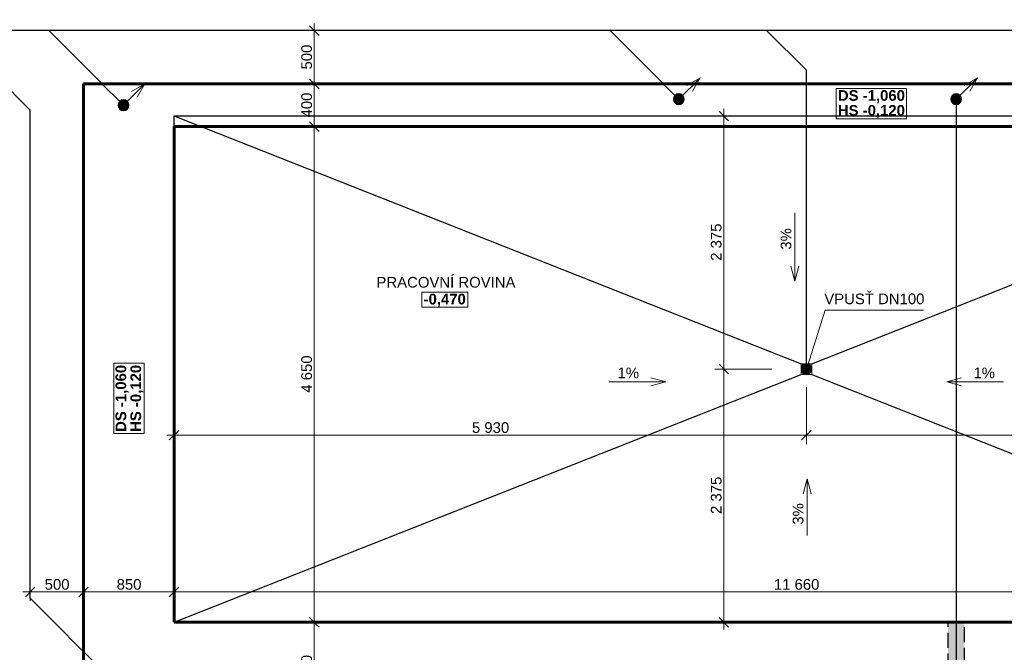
# Model space of a CAD drawing. Header units: millimetres. Extents: x 1793744 to 1819377, y -543298 to -528494.
# Tile 3 of 5: x 1799448 to 1808683, y -539976 to -534042. Entities that reach past the tile are written whole.
import ezdxf

# ---------------------------------------------------------------- set-up
doc = ezdxf.new("R2010")
doc.units = ezdxf.units.MM
doc.header["$MEASUREMENT"] = 0
doc.linetypes.add('Wipeout_Contour', pattern=[1000, 0, -1000])
doc.linetypes.add('ČÁRA ČÁRKOVANÁ 4', pattern=[195.611112, 141.111112, -54.5])
for name, color, linetype in [('2 - KÓTA NS.2D', 7, 'Continuous'), ('2 - TEXT HLAVNÍ UNIVERSÁL.2D', 7, 'Continuous'), ('2 - ČÁRA HLAVNÍ.2D', 7, 'Continuous'), ('3 - ZÁKLADOVÉ DESKY.3D', 7, 'Continuous'), ('3 - ZÁKLADOVÉ PASY.3D', 7, 'Continuous'), ('Nové_2 - KÓTA NS.2D', 7, 'Continuous'), ('Nové_2 - TEXT HLAVNÍ NS.2D', 7, 'Continuous'), ('Nové_2 - VÝPLŇ HLAVNÍ.2D', 7, 'Continuous'), ('Nové_Výplně – Řezové', 7, 'Continuous'), ('Výplně - Povrchové', 7, 'Continuous')]:
    doc.layers.add(name, color=color, linetype=linetype)
doc.styles.add('GENEROVANÝ_STYL_1', font='Arial.ttf')
doc.styles.add('GENEROVANÝ_STYL_2', font='Arial Bold.ttf')
doc.linetypes.add('KANALIZACE - DEŠŤOVÁ', pattern='A,0,[1,ZÁKLADY1.Shx,S=4.761905,R=0,X=0,Y=0],-600,0', length=600)
doc.linetypes.add('VEDENÍ - NN', pattern='A,0,[2,ZÁKLADY1.Shx,S=4.761905,R=0,X=0,Y=0.023983],-600,0', length=600)
doc.dimstyles.new('GENEROVANÝ_STYL__1', dxfattribs={"dimtxt": 100, "dimasz": 85.5, "dimexe": 0.18, "dimexo": 0.0625, "dimgap": 0, "dimtad": 1, "dimtih": 1, "dimtoh": 1, "dimdec": 0, "dimzin": 0, "dimdsep": 46, "dimtxsty": 'GENEROVANÝ_STYL_1', "dimblk": 'ARROWHEAD_6', "dimblk1": 'ARROWHEAD_6', "dimblk2": 'ARROWHEAD_6', "dimcen": 0.09, "dimse1": 1, "dimse2": 1, "dimclrd": 256, "dimclre": 256, "dimclrt": 256, "dimazin": 0, "dimtfac": 1, "dimtdec": 4, "dimtmove": 0, "dimatfit": 3, "dimfxl": 1, "dimtolj": 1, "dimtzin": 0, "dimarcsym": 0})
doc.dimstyles.new('GENEROVANÝ_STYL__2', dxfattribs={"dimtxt": 100, "dimasz": 85.5, "dimexe": 0.18, "dimexo": 450, "dimgap": 0, "dimtad": 1, "dimdec": 0, "dimzin": 0, "dimdsep": 46, "dimtxsty": 'GENEROVANÝ_STYL_1', "dimblk": 'ARROWHEAD_6', "dimblk1": 'ARROWHEAD_6', "dimblk2": 'ARROWHEAD_6', "dimcen": 0.09, "dimclrd": 256, "dimclre": 256, "dimclrt": 256, "dimazin": 0, "dimtfac": 1, "dimtdec": 4, "dimtmove": 0, "dimatfit": 3, "dimfxl": 1, "dimtolj": 1, "dimtzin": 0, "dimarcsym": 0})
doc.dimstyles.new('GENEROVANÝ_STYL__3', dxfattribs={"dimtxt": 100, "dimasz": 85.5, "dimexe": 0.18, "dimexo": 450, "dimgap": 0, "dimtad": 1, "dimtih": 1, "dimtoh": 1, "dimdec": 0, "dimzin": 0, "dimdsep": 46, "dimtxsty": 'GENEROVANÝ_STYL_1', "dimblk": 'ARROWHEAD_6', "dimblk1": 'ARROWHEAD_6', "dimblk2": 'ARROWHEAD_6', "dimcen": 0.09, "dimclrd": 256, "dimclre": 256, "dimclrt": 256, "dimazin": 0, "dimtfac": 1, "dimtdec": 4, "dimtmove": 0, "dimatfit": 3, "dimfxl": 1, "dimtolj": 1, "dimtzin": 0, "dimarcsym": 0})

# ---------------------------------------------------------------- blocks, each defined once
blk = doc.blocks.new('Zeď_1', base_point=(1812756.5, -539944.2))
at = {"color": 254, "linetype": 'Wipeout_Contour', "lineweight": 0, "ltscale": 7540267.223012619}
blk.add_wipeout([(1812756.5, -539944.2), (1812756.5, -534944.2), (1800896.5, -534944.2), (1800896.5, -539944.2)], dxfattribs=at).dxf.layer = 'Výplně - Povrchové'
at = {"layer": '3 - ZÁKLADOVÉ DESKY.3D', "color": 7, "linetype": 'Continuous', "lineweight": 30, "flags": 128}
for points in [[(1800896.5, -534944.2), (1812756.5, -534944.2)], [(1800896.5, -534944.2), (1800896.5, -539944.2)], [(1800896.5, -539944.2), (1812756.5, -539944.2)]]:
    blk.add_lwpolyline(points, dxfattribs=at)
blk = doc.blocks.new('Zeď_2', base_point=(1800046.5, -540544.2))
at = {"color": 254, "linetype": 'Wipeout_Contour', "lineweight": 0, "ltscale": 5635046.247104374}
blk.add_wipeout([(1800046.5, -534644.2), (1800896.5, -535044.2), (1800896.5, -534644.2)], dxfattribs=at).dxf.layer = 'Výplně - Povrchové'
at = {"color": 254, "linetype": 'Wipeout_Contour', "lineweight": 0, "ltscale": 5639752.139562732}
blk.add_wipeout([(1800896.5, -539694.2), (1800046.5, -540544.2), (1800896.5, -540544.2)], dxfattribs=at).dxf.layer = 'Výplně - Povrchové'
at = {"color": 254, "linetype": 'Wipeout_Contour', "lineweight": 0, "ltscale": 5634346.585052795}
blk.add_wipeout([(1800046.5, -535044.2), (1800896.5, -535044.2), (1800046.5, -534644.2)], dxfattribs=at).dxf.layer = 'Výplně - Povrchové'
at = {"layer": '3 - ZÁKLADOVÉ PASY.3D', "color": 7, "linetype": 'Continuous', "lineweight": 60, "flags": 128}
blk.add_lwpolyline([(1800046.5, -534644.2), (1800896.5, -534644.2)], dxfattribs=at)
at = {"color": 254, "linetype": 'Wipeout_Contour', "lineweight": 0, "ltscale": 7515816.122012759}
blk.add_wipeout([(1800896.5, -539694.2), (1800896.5, -535044.2), (1800046.5, -535044.2), (1800046.5, -539694.2)], dxfattribs=at).dxf.layer = 'Výplně - Povrchové'
at = {"color": 254, "linetype": 'Wipeout_Contour', "lineweight": 0, "ltscale": 5638694.418477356}
blk.add_wipeout([(1800046.5, -540544.2), (1800896.5, -539694.2), (1800046.5, -539694.2)], dxfattribs=at).dxf.layer = 'Výplně - Povrchové'
at = {"layer": '3 - ZÁKLADOVÉ PASY.3D', "color": 7, "linetype": 'Continuous', "lineweight": 60, "flags": 128}
for points in [[(1800046.5, -534644.2), (1800046.5, -540544.2)], [(1800896.5, -539694.2), (1800896.5, -535044.2)], [(1800046.5, -540544.2), (1800896.5, -540544.2)]]:
    blk.add_lwpolyline(points, dxfattribs=at)
blk = doc.blocks.new('Zeď_4', base_point=(1813406.5, -540544.2))
at = {"color": 254, "linetype": 'Wipeout_Contour', "lineweight": 0, "ltscale": 7542935.600705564}
blk.add_wipeout([(1812556.5, -539694.2), (1800896.5, -539694.2), (1800896.5, -540544.2), (1812556.5, -540544.2)], dxfattribs=at).dxf.layer = 'Výplně - Povrchové'
at = {"layer": '3 - ZÁKLADOVÉ PASY.3D', "color": 7, "linetype": 'Continuous', "lineweight": 60, "flags": 128}
blk.add_lwpolyline([(1812556.5, -539694.2), (1800896.5, -539694.2)], dxfattribs=at)
blk = doc.blocks.new('Zeď_5', base_point=(1800046.5, -534644.2))
at = {"color": 254, "linetype": 'Wipeout_Contour', "lineweight": 0, "ltscale": 7536918.979215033}
blk.add_wipeout([(1800896.5, -535044.2), (1812556.5, -535044.2), (1812556.5, -534644.2), (1800896.5, -534644.2)], dxfattribs=at).dxf.layer = 'Výplně - Povrchové'
at = {"layer": '3 - ZÁKLADOVÉ PASY.3D', "color": 7, "linetype": 'Continuous', "lineweight": 60, "flags": 128}
for points in [[(1812556.5, -534644.2), (1800896.5, -534644.2)], [(1800896.5, -535044.2), (1812556.5, -535044.2)]]:
    blk.add_lwpolyline(points, dxfattribs=at)
blk = doc.blocks.new('Čára_1', base_point=(1813306.5, -534144.2))
at = {"layer": '2 - ČÁRA HLAVNÍ.2D', "color": 181, "linetype": 'KANALIZACE - DEŠŤOVÁ', "lineweight": 30, "true_color": 0x9e3eff}
blk.add_line((1813306.5, -534144.2), (1796879.8, -534144.2), dxfattribs=at)
blk = doc.blocks.new('Čára_5', base_point=(1806833.6, -538881.5))
at = {"layer": '2 - ČÁRA HLAVNÍ.2D', "color": 5, "linetype": 'Continuous', "lineweight": 0, "true_color": 0x1c1cff}
for p, q in [((1806833.6, -538349.8), (1806796.1, -538489.8)), ((1806833.6, -538881.5), (1806833.6, -538349.8)), ((1806833.6, -538349.8), (1806871.1, -538489.8))]:
    blk.add_line(p, q, dxfattribs=at)
blk = doc.blocks.new('Čára_6', base_point=(1806720.1, -535852.2))
at = {"layer": '2 - ČÁRA HLAVNÍ.2D', "color": 5, "linetype": 'Continuous', "lineweight": 0, "true_color": 0x1c1cff}
for p, q in [((1806720.1, -535852.2), (1806720.1, -536493.9)), ((1806720.1, -536493.9), (1806682.6, -536353.9)), ((1806720.1, -536493.9), (1806757.6, -536353.9))]:
    blk.add_line(p, q, dxfattribs=at)
blk = doc.blocks.new('Čára_7', base_point=(1804976.2, -537439.7))
at = {"layer": '2 - ČÁRA HLAVNÍ.2D', "color": 5, "linetype": 'Continuous', "lineweight": 0, "true_color": 0x1c1cff}
for p, q in [((1805507.8, -537439.7), (1805367.9, -537402.2)), ((1804976.2, -537439.7), (1805507.8, -537439.7)), ((1805507.8, -537439.7), (1805367.9, -537477.2))]:
    blk.add_line(p, q, dxfattribs=at)
blk = doc.blocks.new('Čára_8', base_point=(1808674.5, -537439.7))
at = {"layer": '2 - ČÁRA HLAVNÍ.2D', "color": 5, "linetype": 'Continuous', "lineweight": 0, "true_color": 0x1c1cff}
for p, q in [((1808142.8, -537439.7), (1808282.8, -537402.2)), ((1808674.5, -537439.7), (1808142.8, -537439.7)), ((1808142.8, -537439.7), (1808282.8, -537477.2))]:
    blk.add_line(p, q, dxfattribs=at)
blk = doc.blocks.new('Čára_9', base_point=(1807003.4, -536767.5))
at = {"layer": '2 - ČÁRA HLAVNÍ.2D', "linetype": 'Continuous', "lineweight": 0, "true_color": 0x1c1cff}
blk.add_hatch(color=5, dxfattribs=at).paths.add_polyline_path([(1806803.9, -537316.9), (1806805.8, -537326.4), (1806811.3, -537334.5), (1806819.4, -537340), (1806828.9, -537341.9), (1806838.5, -537340), (1806846.6, -537334.5), (1806852, -537326.4), (1806853.9, -537316.9), (1806852, -537307.3), (1806846.6, -537299.2), (1806838.5, -537293.8), (1806828.9, -537291.9), (1806819.4, -537293.8), (1806811.3, -537299.2), (1806805.8, -537307.3)])
at = {"layer": '2 - ČÁRA HLAVNÍ.2D', "color": 5, "linetype": 'Continuous', "lineweight": 0, "true_color": 0x1c1cff}
blk.add_line((1807003.4, -536767.5), (1806836.5, -537293), dxfattribs=at)
blk.add_circle((1806828.9, -537316.9), 25, dxfattribs=at)
blk = doc.blocks.new('*D15', base_point=(1118812.4, -1697940.5))
at = {"layer": '2 - KÓTA NS.2D', "color": 96, "linetype": 'Continuous', "lineweight": 0, "true_color": 0x007d00}
for p, q in [((1799546.5, -539494.6), (1799546.5, -539325.9)), ((1800046.5, -539494.6), (1800046.5, -539325.9)), ((1799479, -539410.2), (1799546.5, -539410.2)), ((1799546.5, -539410.2), (1800046.5, -539410.2))]:
    blk.add_line(p, q, dxfattribs=at)
at = {"layer": '2 - KÓTA NS.2D', "color": 96, "linetype": 'Continuous', "lineweight": 15, "true_color": 0x007d00}
for p, q in [((1799591.5, -539365.2), (1799501.5, -539455.2)), ((1800091.5, -539365.2), (1800001.5, -539455.2))]:
    blk.add_line(p, q, dxfattribs=at)
at = {"layer": '2 - KÓTA NS.2D', "color": 96, "lineweight": 0, "true_color": 0x007d00, "insert": (1799682.1, -539390.2), "char_height": 100, "attachment_point": 7, "style": 'GENEROVANÝ_STYL_1'}
blk.add_mtext('\\A1;{\\pql;\\fArial|b0|i0|c0|p0;\\W1.000000;500}', dxfattribs=at)
blk = doc.blocks.new('ARROWHEAD_6')
at = {"color": 0, "linetype": 'Continuous', "lineweight": 0}
for p, q in [((0, 0), (-1, 0)), ((-0.5, -0.5), (0.5, 0.5))]:
    blk.add_line(p, q, dxfattribs=at)
blk = doc.blocks.new('*D17', base_point=(1118812.4, -1697940.5))
at = {"layer": '2 - KÓTA NS.2D', "color": 96, "linetype": 'Continuous', "lineweight": 0, "true_color": 0x007d00}
for p, q in [((1800046.5, -539494.6), (1800046.5, -539325.9)), ((1800896.5, -539494.6), (1800896.5, -539325.9)), ((1800046.5, -539410.2), (1800896.5, -539410.2))]:
    blk.add_line(p, q, dxfattribs=at)
at = {"layer": '2 - KÓTA NS.2D', "color": 96, "linetype": 'Continuous', "lineweight": 15, "true_color": 0x007d00}
for p, q in [((1800091.5, -539365.2), (1800001.5, -539455.2)), ((1800941.5, -539365.2), (1800851.5, -539455.2))]:
    blk.add_line(p, q, dxfattribs=at)
at = {"layer": '2 - KÓTA NS.2D', "color": 96, "lineweight": 0, "true_color": 0x007d00, "insert": (1800357.1, -539390.2), "char_height": 100, "attachment_point": 7, "style": 'GENEROVANÝ_STYL_1'}
blk.add_mtext('\\A1;{\\pql;\\fArial|b0|i0|c0|p0;\\W1.000000;850}', dxfattribs=at)
blk = doc.blocks.new('*D18', base_point=(1118812.4, -1697940.5))
at = {"layer": '2 - KÓTA NS.2D', "color": 96, "linetype": 'Continuous', "lineweight": 0, "true_color": 0x007d00}
for p, q in [((1800896.5, -539494.6), (1800896.5, -539325.9)), ((1812556.5, -539494.6), (1812556.5, -539325.9)), ((1800896.5, -539410.2), (1812556.5, -539410.2))]:
    blk.add_line(p, q, dxfattribs=at)
at = {"layer": '2 - KÓTA NS.2D', "color": 96, "linetype": 'Continuous', "lineweight": 15, "true_color": 0x007d00}
for p, q in [((1800941.5, -539365.2), (1800851.5, -539455.2)), ((1812601.5, -539365.2), (1812511.5, -539455.2))]:
    blk.add_line(p, q, dxfattribs=at)
at = {"layer": '2 - KÓTA NS.2D', "color": 96, "lineweight": 0, "true_color": 0x007d00, "insert": (1806521.8, -539390.2), "char_height": 100, "attachment_point": 7, "style": 'GENEROVANÝ_STYL_1'}
blk.add_mtext('\\A1;{\\pql;\\fArial|b0|i0|c0|p0;\\W1.000000;11\xa0660}', dxfattribs=at)
blk = doc.blocks.new('*D21', base_point=(1118812.4, -1697940.5))
at = {"layer": '2 - KÓTA NS.2D', "color": 96, "linetype": 'Continuous', "lineweight": 0, "true_color": 0x007d00}
for p, q in [((1802660.7, -539694.2), (1802126.3, -539694.2)), ((1802210.7, -540544.2), (1802210.7, -539694.2)), ((1802660.7, -540544.2), (1802126.3, -540544.2)), ((1802210.7, -540611.7), (1802210.7, -540544.2))]:
    blk.add_line(p, q, dxfattribs=at)
at = {"layer": '2 - KÓTA NS.2D', "color": 96, "linetype": 'Continuous', "lineweight": 15, "true_color": 0x007d00}
for p, q in [((1802165.7, -539649.2), (1802255.7, -539739.2)), ((1802165.7, -540499.2), (1802255.7, -540589.2))]:
    blk.add_line(p, q, dxfattribs=at)
at = {"layer": '2 - KÓTA NS.2D', "color": 96, "lineweight": 0, "true_color": 0x007d00, "insert": (1802190.7, -540233.6), "char_height": 100, "attachment_point": 7, "rotation": 90, "style": 'GENEROVANÝ_STYL_1'}
blk.add_mtext('\\A1;{\\pql;\\fArial|b0|i0|c0|p0;\\W1.000000;850}', dxfattribs=at)
blk = doc.blocks.new('*D22', base_point=(1118812.4, -1697940.5))
at = {"layer": '2 - KÓTA NS.2D', "color": 96, "linetype": 'Continuous', "lineweight": 15, "true_color": 0x007d00}
for p, q in [((1802165.7, -534999.2), (1802255.7, -535089.2)), ((1802165.7, -539649.2), (1802255.7, -539739.2))]:
    blk.add_line(p, q, dxfattribs=at)
at = {"layer": '2 - KÓTA NS.2D', "color": 96, "linetype": 'Continuous', "lineweight": 0, "true_color": 0x007d00}
for p, q in [((1802660.7, -535044.2), (1802126.3, -535044.2)), ((1802210.7, -539694.2), (1802210.7, -535044.2)), ((1802660.7, -539694.2), (1802126.3, -539694.2))]:
    blk.add_line(p, q, dxfattribs=at)
at = {"layer": '2 - KÓTA NS.2D', "color": 96, "lineweight": 0, "true_color": 0x007d00, "insert": (1802190.7, -537540.8), "char_height": 100, "attachment_point": 7, "rotation": 90, "style": 'GENEROVANÝ_STYL_1'}
blk.add_mtext('\\A1;{\\pql;\\fArial|b0|i0|c0|p0;\\W1.000000;4\xa0650}', dxfattribs=at)
blk = doc.blocks.new('*D23', base_point=(1118812.4, -1697940.5))
at = {"layer": '2 - KÓTA NS.2D', "color": 96, "linetype": 'Continuous', "lineweight": 15, "true_color": 0x007d00}
for p, q in [((1802165.7, -534599.2), (1802255.7, -534689.2)), ((1802165.7, -534999.2), (1802255.7, -535089.2))]:
    blk.add_line(p, q, dxfattribs=at)
at = {"layer": '2 - KÓTA NS.2D', "color": 96, "linetype": 'Continuous', "lineweight": 0, "true_color": 0x007d00}
for p, q in [((1802660.7, -534644.2), (1802126.3, -534644.2)), ((1802210.7, -535044.2), (1802210.7, -534644.2)), ((1802660.7, -535044.2), (1802126.3, -535044.2))]:
    blk.add_line(p, q, dxfattribs=at)
at = {"layer": '2 - KÓTA NS.2D', "color": 96, "lineweight": 0, "true_color": 0x007d00, "insert": (1802190.7, -534958.6), "char_height": 100, "attachment_point": 7, "rotation": 90, "style": 'GENEROVANÝ_STYL_1'}
blk.add_mtext('\\A1;{\\pql;\\fArial|b0|i0|c0|p0;\\W1.000000;400}', dxfattribs=at)
blk = doc.blocks.new('*D24', base_point=(1118812.4, -1697940.5))
at = {"layer": '2 - KÓTA NS.2D', "color": 96, "linetype": 'Continuous', "lineweight": 0, "true_color": 0x007d00}
for p, q in [((1802210.7, -534144.2), (1802210.7, -534076.7)), ((1802295, -534144.2), (1801760.7, -534144.2)), ((1802210.7, -534644.2), (1802210.7, -534144.2)), ((1802660.7, -534644.2), (1802126.3, -534644.2))]:
    blk.add_line(p, q, dxfattribs=at)
at = {"layer": '2 - KÓTA NS.2D', "color": 96, "linetype": 'Continuous', "lineweight": 15, "true_color": 0x007d00}
for p, q in [((1802255.7, -534189.2), (1802165.7, -534099.2)), ((1802165.7, -534599.2), (1802255.7, -534689.2))]:
    blk.add_line(p, q, dxfattribs=at)
at = {"layer": '2 - KÓTA NS.2D', "color": 96, "lineweight": 0, "true_color": 0x007d00, "insert": (1802190.7, -534508.6), "char_height": 100, "attachment_point": 7, "rotation": 90, "style": 'GENEROVANÝ_STYL_1'}
blk.add_mtext('\\A1;{\\pql;\\fArial|b0|i0|c0|p0;\\W1.000000;500}', dxfattribs=at)
blk = doc.blocks.new('*D25', base_point=(1118812.4, -1697940.5))
at = {"layer": '2 - KÓTA NS.2D', "color": 96, "linetype": 'Continuous', "lineweight": 0, "true_color": 0x007d00}
blk.add_line((1800829, -537939.5), (1800896.5, -537939.5), dxfattribs=at)
at = {"layer": '2 - KÓTA NS.2D', "color": 96, "linetype": 'Continuous', "lineweight": 15, "true_color": 0x007d00}
blk.add_line((1800941.5, -537894.5), (1800851.5, -537984.5), dxfattribs=at)
blk = doc.blocks.new('*D26', base_point=(1118812.4, -1697940.5))
at = {"layer": '2 - KÓTA NS.2D', "color": 96, "linetype": 'Continuous', "lineweight": 0, "true_color": 0x007d00}
blk.add_line((1800829, -537939.5), (1800896.5, -537939.5), dxfattribs=at)
at = {"layer": '2 - KÓTA NS.2D', "color": 96, "linetype": 'Continuous', "lineweight": 15, "true_color": 0x007d00}
blk.add_line((1800941.5, -537894.5), (1800851.5, -537984.5), dxfattribs=at)
blk = doc.blocks.new('*D27', base_point=(1118812.4, -1697940.5))
at = {"layer": '2 - KÓTA NS.2D', "color": 96, "linetype": 'Continuous', "lineweight": 0, "true_color": 0x007d00}
for p, q in [((1800896.5, -538389.5), (1800896.5, -537855.2)), ((1800829, -537939.5), (1800896.5, -537939.5)), ((1800896.5, -537939.5), (1806826.5, -537939.5))]:
    blk.add_line(p, q, dxfattribs=at)
at = {"layer": '2 - KÓTA NS.2D', "color": 96, "linetype": 'Continuous', "lineweight": 15, "true_color": 0x007d00}
for p, q in [((1800941.5, -537894.5), (1800851.5, -537984.5)), ((1806871.5, -537894.5), (1806781.5, -537984.5))]:
    blk.add_line(p, q, dxfattribs=at)
at = {"layer": '2 - KÓTA NS.2D', "color": 96, "lineweight": 0, "true_color": 0x007d00, "insert": (1803689.9, -537919.5), "char_height": 100, "attachment_point": 7, "style": 'GENEROVANÝ_STYL_1'}
blk.add_mtext('\\A1;{\\pql;\\fArial|b0|i0|c0|p0;\\W1.000000;5\xa0930}', dxfattribs=at)
blk = doc.blocks.new('*D28', base_point=(1118812.4, -1697940.5))
at = {"layer": '2 - KÓTA NS.2D', "color": 96, "linetype": 'Continuous', "lineweight": 0, "true_color": 0x007d00}
for p, q in [((1806826.5, -538023.9), (1806826.5, -537489.5)), ((1812756.5, -538023.9), (1812756.5, -537489.5)), ((1800896.5, -537939.5), (1806826.5, -537939.5)), ((1806826.5, -537939.5), (1812756.5, -537939.5))]:
    blk.add_line(p, q, dxfattribs=at)
at = {"layer": '2 - KÓTA NS.2D', "color": 96, "linetype": 'Continuous', "lineweight": 15, "true_color": 0x007d00}
for p, q in [((1806871.5, -537894.5), (1806781.5, -537984.5)), ((1812711.5, -537984.5), (1812801.5, -537894.5))]:
    blk.add_line(p, q, dxfattribs=at)
at = {"layer": '2 - KÓTA NS.2D', "color": 96, "lineweight": 0, "true_color": 0x007d00, "insert": (1809619.9, -537919.5), "char_height": 100, "attachment_point": 7, "style": 'GENEROVANÝ_STYL_1'}
blk.add_mtext('\\A1;{\\pql;\\fArial|b0|i0|c0|p0;\\W1.000000;5\xa0930}', dxfattribs=at)
blk = doc.blocks.new('*D31', base_point=(1118812.4, -1697940.5))
at = {"layer": '2 - KÓTA NS.2D', "color": 96, "linetype": 'Continuous', "lineweight": 15, "true_color": 0x007d00}
for p, q in [((1806007.3, -537274.2), (1806097.3, -537364.2)), ((1806007.3, -539649.2), (1806097.3, -539739.2))]:
    blk.add_line(p, q, dxfattribs=at)
at = {"layer": '2 - KÓTA NS.2D', "color": 96, "linetype": 'Continuous', "lineweight": 0, "true_color": 0x007d00}
for p, q in [((1806502.3, -537319.2), (1805968, -537319.2)), ((1806052.3, -539694.2), (1806052.3, -537319.2)), ((1806502.3, -539694.2), (1805968, -539694.2)), ((1806052.3, -539761.7), (1806052.3, -539694.2))]:
    blk.add_line(p, q, dxfattribs=at)
at = {"layer": '2 - KÓTA NS.2D', "color": 96, "lineweight": 0, "true_color": 0x007d00, "insert": (1806032.3, -538678.3), "char_height": 100, "attachment_point": 7, "rotation": 90, "style": 'GENEROVANÝ_STYL_1'}
blk.add_mtext('\\A1;{\\pql;\\fArial|b0|i0|c0|p0;\\W1.000000;2\xa0375}', dxfattribs=at)
blk = doc.blocks.new('*D32', base_point=(1118812.4, -1697940.5))
at = {"layer": '2 - KÓTA NS.2D', "color": 96, "linetype": 'Continuous', "lineweight": 15, "true_color": 0x007d00}
for p, q in [((1806097.3, -534989.2), (1806007.3, -534899.2)), ((1806007.3, -537274.2), (1806097.3, -537364.2))]:
    blk.add_line(p, q, dxfattribs=at)
at = {"layer": '2 - KÓTA NS.2D', "color": 96, "linetype": 'Continuous', "lineweight": 0, "true_color": 0x007d00}
for p, q in [((1806052.3, -534944.2), (1806052.3, -534876.7)), ((1806502.3, -534944.2), (1805968, -534944.2)), ((1806052.3, -537319.2), (1806052.3, -534944.2)), ((1806502.3, -537319.2), (1805968, -537319.2))]:
    blk.add_line(p, q, dxfattribs=at)
at = {"layer": '2 - KÓTA NS.2D', "color": 96, "lineweight": 0, "true_color": 0x007d00, "insert": (1806032.3, -536303.3), "char_height": 100, "attachment_point": 7, "rotation": 90, "style": 'GENEROVANÝ_STYL_1'}
blk.add_mtext('\\A1;{\\pql;\\fArial|b0|i0|c0|p0;\\W1.000000;2\xa0375}', dxfattribs=at)
blk = doc.blocks.new('*D36', base_point=(1118812.4, -1697940.5))
at = {"layer": '2 - KÓTA NS.2D', "color": 96, "linetype": 'Continuous', "lineweight": 0, "true_color": 0x007d00}
for p, q in [((1800046.5, -533953.9), (1800046.5, -533419.5)), ((1813406.5, -533953.9), (1813406.5, -533419.5)), ((1799979, -533503.9), (1800046.5, -533503.9)), ((1800046.5, -533503.9), (1813406.5, -533503.9)), ((1813406.5, -533503.9), (1813474, -533503.9))]:
    blk.add_line(p, q, dxfattribs=at)
at = {"layer": '2 - KÓTA NS.2D', "color": 96, "linetype": 'Continuous', "lineweight": 15, "true_color": 0x007d00}
for p, q in [((1800091.5, -533458.9), (1800001.5, -533548.9)), ((1813361.5, -533548.9), (1813451.5, -533458.9))]:
    blk.add_line(p, q, dxfattribs=at)
at = {"layer": '2 - KÓTA NS.2D', "color": 96, "lineweight": 0, "true_color": 0x007d00, "insert": (1806516.8, -533483.9), "char_height": 100, "attachment_point": 7, "style": 'GENEROVANÝ_STYL_1'}
blk.add_mtext('\\A1;{\\pql;\\fArial|b0|i0|c0|p0;\\W1.000000;13\xa0360}', dxfattribs=at)
blk = doc.blocks.new('*D37', base_point=(1118812.4, -1697940.5))
at = {"layer": '2 - KÓTA NS.2D', "color": 96, "linetype": 'Continuous', "lineweight": 15, "true_color": 0x007d00}
for p, q in [((1798540.1, -534689.2), (1798450.1, -534599.2)), ((1798450.1, -540499.2), (1798540.1, -540589.2))]:
    blk.add_line(p, q, dxfattribs=at)
at = {"layer": '2 - KÓTA NS.2D', "color": 96, "linetype": 'Continuous', "lineweight": 0, "true_color": 0x007d00}
for p, q in [((1798495.1, -534644.2), (1798495.1, -534576.7)), ((1798945.1, -534644.2), (1798410.7, -534644.2)), ((1798495.1, -540544.2), (1798495.1, -534644.2)), ((1798945.1, -540544.2), (1798410.7, -540544.2)), ((1798495.1, -540611.7), (1798495.1, -540544.2))]:
    blk.add_line(p, q, dxfattribs=at)
at = {"layer": '2 - KÓTA NS.2D', "color": 96, "lineweight": 0, "true_color": 0x007d00, "insert": (1798475.1, -537765.8), "char_height": 100, "attachment_point": 7, "rotation": 90, "style": 'GENEROVANÝ_STYL_1'}
blk.add_mtext('\\A1;{\\pql;\\fArial|b0|i0|c0|p0;\\W1.000000;5\xa0900}', dxfattribs=at)
blk = doc.blocks.new('Čára_13', base_point=(1805665.4, -534752.5))
at = {"layer": 'Nové_2 - TEXT HLAVNÍ NS.2D', "color": 5, "linetype": 'Continuous', "lineweight": 0, "true_color": 0x1c1cff}
for p, q in [((1805665.4, -534752.5), (1805830.2, -534587.6)), ((1805830.2, -534587.6), (1805704.7, -534660)), ((1805830.2, -534587.6), (1805757.8, -534713.1))]:
    blk.add_line(p, q, dxfattribs=at)
blk = doc.blocks.new('Čára_14', base_point=(1800456.8, -534808.9))
at = {"layer": 'Nové_2 - TEXT HLAVNÍ NS.2D', "color": 5, "linetype": 'Continuous', "lineweight": 0, "true_color": 0x1c1cff}
for p, q in [((1800456.8, -534808.9), (1800621.7, -534644)), ((1800621.7, -534644), (1800496.2, -534716.4)), ((1800621.7, -534644), (1800549.3, -534769.5))]:
    blk.add_line(p, q, dxfattribs=at)
blk = doc.blocks.new('Čára_16', base_point=(1808267.1, -534752.5))
at = {"layer": 'Nové_2 - TEXT HLAVNÍ NS.2D', "color": 5, "linetype": 'Continuous', "lineweight": 0, "true_color": 0x1c1cff}
for p, q in [((1808267.1, -534752.5), (1808431.9, -534587.6)), ((1808431.9, -534587.6), (1808306.5, -534660)), ((1808431.9, -534587.6), (1808359.5, -534713.1))]:
    blk.add_line(p, q, dxfattribs=at)

msp = doc.modelspace()

# ---------------------------------------------------------------- linework, layer by layer
at = {"layer": '2 - ČÁRA HLAVNÍ.2D', "color": 181, "linetype": 'KANALIZACE - DEŠŤOVÁ', "lineweight": 30, "true_color": 0x9e3eff}
for p, q in [((1799546.5, -534890.4), (1798800.3, -534144.2)), ((1806826.5, -534516.6), (1806454.1, -534144.2)), ((1799546.5, -539469.2), (1799546.5, -534890.4))]:
    msp.add_line(p, q, dxfattribs=at)

# ---------------------------------------------------------------- block references
msp.add_blockref('Čára_1', (1813306.5, -534144.2), dxfattribs=at)
at = {"layer": '3 - ZÁKLADOVÉ DESKY.3D', "color": 7, "lineweight": 60}
msp.add_blockref('Zeď_1', (1812756.5, -539944.2), dxfattribs=at)

# ---------------------------------------------------------------- next in the draw order: hatches: boundary and pattern name
at = {"layer": 'Nové_Výplně – Řezové', "linetype": 'Continuous', "lineweight": 0, "true_color": 0xe6ceff}
msp.add_hatch(color=254, dxfattribs=at).paths.add_polyline_path([(1806876.5, -537319.2, 1), (1806776.5, -537319.2, 1)])

# ---------------------------------------------------------------- next in the draw order: linework, layer by layer
at = {"layer": '2 - KÓTA NS.2D', "color": 96, "linetype": 'Continuous', "lineweight": 0, "true_color": 0x007d00, "flags": 128}
msp.add_lwpolyline([(1803218.5, -536597.1), (1803650.2, -536597.1), (1803650.2, -536740), (1803218.5, -536740)], close=True, dxfattribs=at)
at = {"layer": '2 - ČÁRA HLAVNÍ.2D', "color": 5, "linetype": 'Continuous', "lineweight": 0, "true_color": 0x1c1cff}
msp.add_line((1807003.4, -536767.5), (1807925.7, -536767.5), dxfattribs=at)
at = {"layer": '2 - ČÁRA HLAVNÍ.2D', "color": 181, "linetype": 'Continuous', "lineweight": 15, "true_color": 0x9e3eff}
for p, q in [((1806776.5, -537269.2), (1806876.5, -537269.2)), ((1806776.5, -537369.2), (1806776.5, -537269.2)), ((1806876.5, -537269.2), (1806876.5, -537369.2)), ((1806876.5, -537369.2), (1806776.5, -537369.2))]:
    msp.add_line(p, q, dxfattribs=at)
at = {"layer": 'Nové_Výplně – Řezové', "color": 181, "linetype": 'Continuous', "lineweight": 30, "true_color": 0x9e3eff, "flags": 128}
msp.add_lwpolyline([(1806876.5, -537319.2, 1), (1806776.5, -537319.2, 1)], format="xyb", close=True, dxfattribs=at)

# ---------------------------------------------------------------- next in the draw order: block references
at = {"layer": '2 - ČÁRA HLAVNÍ.2D', "color": 5, "linetype": 'Continuous', "lineweight": 0, "true_color": 0x1c1cff}
for name, p in [('Čára_6', (1806720.1, -535852.2)), ('Čára_9', (1807003.4, -536767.5)), ('Čára_7', (1804976.2, -537439.7)), ('Čára_8', (1808674.5, -537439.7)), ('Čára_5', (1806833.6, -538881.5))]:
    msp.add_blockref(name, p, dxfattribs=at)
at = {"layer": '3 - ZÁKLADOVÉ PASY.3D', "color": 7, "lineweight": 30}
msp.add_blockref('Zeď_2', (1800046.5, -540544.2), dxfattribs=at)

# ---------------------------------------------------------------- next in the draw order: texts
at = {"layer": '2 - KÓTA NS.2D', "color": 96, "linetype": 'Continuous', "lineweight": 0, "true_color": 0x007d00, "insert": (1803434.4, -536612.9), "char_height": 100, "attachment_point": 2, "style": 'GENEROVANÝ_STYL_2'}
msp.add_mtext('\\A1;{\\pqc;\\fArial|b1|i0|c0|p0;\\W1.000000;-0,470}', dxfattribs=at)
at = {"layer": '2 - TEXT HLAVNÍ UNIVERSÁL.2D', "color": 5, "linetype": 'Continuous', "lineweight": 0, "true_color": 0x1c1cff, "char_height": 100, "attachment_point": 2, "rotation": 90, "style": 'GENEROVANÝ_STYL_1'}
for insert in [(1806585.8, -536098.1), (1806699.3, -538678.3)]:
    msp.add_mtext('\\A1;{\\pqc;\\fArial|b0|i0|c0|p0;\\W1.000000;3%}', dxfattribs=dict(at, insert=insert))
at = {"layer": '2 - TEXT HLAVNÍ UNIVERSÁL.2D', "color": 5, "linetype": 'Continuous', "lineweight": 0, "true_color": 0x1c1cff, "char_height": 100, "attachment_point": 2, "style": 'GENEROVANÝ_STYL_1'}
for s, insert in [('\\A1;{\\pqc;\\fArial|b0|i0|c0|p0;\\W1.000000;VPUSŤ DN100}', (1807464.5, -536610.7)), ('\\A1;{\\pqc;\\fArial|b0|i0|c0|p0;\\W1.000000;1%}', (1805155.9, -537305.4)), ('\\A1;{\\pqc;\\fArial|b0|i0|c0|p0;\\W1.000000;1%}', (1808494.8, -537305.4))]:
    msp.add_mtext(s, dxfattribs=dict(at, insert=insert))
at = {"layer": 'Nové_2 - KÓTA NS.2D', "color": 96, "linetype": 'Continuous', "lineweight": 0, "true_color": 0x007d00, "insert": (1802794.4, -536556.2), "char_height": 100, "attachment_point": 7, "style": 'GENEROVANÝ_STYL_1'}
msp.add_mtext('\\A1;{\\pql;\\fArial|b0|i0|c0|p0;\\W1.000000;PRACOVNÍ ROVINA}', dxfattribs=at)

# ---------------------------------------------------------------- next in the draw order: hatches: boundary and pattern name
at = {"layer": 'Nové_Výplně – Řezové', "linetype": 'Continuous', "lineweight": 0, "true_color": 0xe6ceff}
msp.add_hatch(color=254, dxfattribs=at).paths.add_polyline_path([(1800471.5, -534844.2, 1), (1800371.5, -534844.2, 1)])

# ---------------------------------------------------------------- next in the draw order: linework, layer by layer
at = {"layer": '2 - KÓTA NS.2D', "color": 96, "linetype": 'Continuous', "lineweight": 15, "true_color": 0x007d00, "flags": 128}
msp.add_lwpolyline([(1800331.1, -537923.8), (1800331.1, -537264.7), (1800616.8, -537264.7), (1800616.8, -537923.8)], close=True, dxfattribs=at)
at = {"layer": '2 - ČÁRA HLAVNÍ.2D', "color": 181, "linetype": 'KANALIZACE - DEŠŤOVÁ', "lineweight": 30, "true_color": 0x9e3eff}
for p, q in [((1800421.5, -534844.2), (1799721.5, -534144.2)), ((1800421.5, -540344.2), (1799546.5, -539469.2))]:
    msp.add_line(p, q, dxfattribs=at)
at = {"layer": 'Nové_Výplně – Řezové', "color": 181, "linetype": 'Continuous', "lineweight": 30, "true_color": 0x9e3eff, "flags": 128}
msp.add_lwpolyline([(1800471.5, -534844.2, 1), (1800371.5, -534844.2, 1)], format="xyb", close=True, dxfattribs=at)

# ---------------------------------------------------------------- next in the draw order: block references
at = {"layer": '3 - ZÁKLADOVÉ PASY.3D', "color": 7, "lineweight": 30}
for name, p in [('Zeď_5', (1800046.5, -534644.2)), ('Zeď_4', (1813406.5, -540544.2))]:
    msp.add_blockref(name, p, dxfattribs=at)
at = {"layer": 'Nové_2 - TEXT HLAVNÍ NS.2D', "color": 5, "linetype": 'Continuous', "lineweight": 0, "true_color": 0x1c1cff}
msp.add_blockref('Čára_14', (1800456.8, -534808.9), dxfattribs=at)

# ---------------------------------------------------------------- next in the draw order: texts
at = {"layer": '2 - KÓTA NS.2D', "color": 96, "linetype": 'Continuous', "lineweight": 0, "true_color": 0x007d00, "insert": (1800346.8, -537594.2), "char_height": 100, "attachment_point": 2, "rotation": 90, "line_spacing_factor": 0.837905, "style": 'GENEROVANÝ_STYL_2'}
msp.add_mtext('\\A1;{\\pqc;\\fArial|b1|i0|c0|p0;\\W1.000000;DS -1,060\\P\\pqc;\\fArial|b1|i0|c0|p0;\\W1.000000;HS -0,120}', dxfattribs=at)

# ---------------------------------------------------------------- next in the draw order: dimensions: what is measured, and where the dimension line sits
at = {"layer": '2 - KÓTA NS.2D', "color": 96, "linetype": 'Continuous', "lineweight": 0, "true_color": 0x007d00}
dim = msp.add_linear_dim(base=(1798495.1, -534644.2), p1=(1800046.5, -540544.2), p2=(1800046.5, -534644.2), angle=90, dimstyle='GENEROVANÝ_STYL__2', dxfattribs=at)
dim.commit()
dim.dimension.update_dxf_attribs({"geometry": '*D37', "text_midpoint": (1798425.1, -537589.2), "dimtype": 160, "text_rotation": 90})
for base, p1, p2, dimstyle, picture, middle in [((1806826.5, -537939.5), (1800896.5, -537444.2), (1806826.5, -537369.2), 'GENEROVANÝ_STYL__3', '*D27', (1803866.5, -537869.5)), ((1812756.5, -537939.5), (1806826.5, -537369.2), (1812756.5, -537444.2), 'GENEROVANÝ_STYL__3', '*D28', (1809796.5, -537869.5)), ((1800896.4917059, -537939.5364731), (1800896.4917059, -537444.2187733), (1800896.4917059, -537444.2187733), 'GENEROVANÝ_STYL__3', '*D26', (1800897.6026068, -537869.5364728)), ((1800046.5, -539410.2), (1799546.5, -538996.9), (1800046.5, -540544.2), 'GENEROVANÝ_STYL__1', '*D15', (1799799.8, -539340.2))]:
    dim = msp.add_linear_dim(base=base, p1=p1, p2=p2, dimstyle=dimstyle, dxfattribs=at)
    dim.commit()
    dim.dimension.update_dxf_attribs({"geometry": picture, "text_midpoint": middle, "dimtype": 160})

# ---------------------------------------------------------------- next in the draw order: hatches: boundary and pattern name
at = {"layer": 'Nové_2 - VÝPLŇ HLAVNÍ.2D', "linetype": 'Continuous', "lineweight": 0, "true_color": 0x000000}
msp.add_hatch(color=18, dxfattribs=at).paths.add_polyline_path([(1808156.5, -539694.2), (1808306.5, -539694.2), (1808306.5, -540544.2), (1808156.5, -540544.2)])
at = {"layer": 'Nové_Výplně – Řezové', "linetype": 'Continuous', "lineweight": 0, "true_color": 0xe6ceff}
for points in [[(1805680, -534787.8, 1), (1805580, -534787.8, 1)], [(1808281.7, -534787.8, 1), (1808181.7, -534787.8, 1)]]:
    msp.add_hatch(color=254, dxfattribs=at).paths.add_polyline_path(points)

# ---------------------------------------------------------------- next in the draw order: linework, layer by layer
at = {"layer": '2 - KÓTA NS.2D', "color": 96, "linetype": 'Continuous', "lineweight": 15, "true_color": 0x007d00, "flags": 128}
msp.add_lwpolyline([(1807107.2, -534687), (1807766.3, -534687), (1807766.3, -534972.7), (1807107.2, -534972.7)], close=True, dxfattribs=at)
at = {"layer": '2 - ČÁRA HLAVNÍ.2D', "color": 181, "linetype": 'KANALIZACE - DEŠŤOVÁ', "lineweight": 30, "true_color": 0x9e3eff}
for p, q in [((1805630, -534787.8), (1804986.4, -534144.2)), ((1806826.5, -537369.2), (1806826.5, -534516.6))]:
    msp.add_line(p, q, dxfattribs=at)
at = {"layer": '2 - ČÁRA HLAVNÍ.2D', "color": 181, "linetype": 'VEDENÍ - NN', "lineweight": 30, "true_color": 0x9e3eff}
msp.add_line((1808231.5, -534792.2), (1808231.5, -543278.1), dxfattribs=at)
at = {"layer": '2 - ČÁRA HLAVNÍ.2D', "color": 7, "linetype": 'Continuous', "lineweight": 30}
for p, q in [((1800896.5, -534944.2), (1812756.5, -534944.2)), ((1800896.5, -534944.2), (1806776.5, -537269.2)), ((1800896.5, -535044.2), (1800896.5, -534944.2)), ((1806876.5, -537269.2), (1812756.5, -534944.2)), ((1800896.5, -539694.2), (1806776.5, -537369.2)), ((1806876.5, -537369.2), (1812756.5, -539694.2))]:
    msp.add_line(p, q, dxfattribs=at)
at = {"layer": 'Nové_2 - VÝPLŇ HLAVNÍ.2D', "color": 7, "linetype": 'ČÁRA ČÁRKOVANÁ 4', "lineweight": 30, "flags": 128}
msp.add_lwpolyline([(1808156.5, -539694.2), (1808306.5, -539694.2), (1808306.5, -540544.2), (1808156.5, -540544.2)], close=True, dxfattribs=at)
at = {"layer": 'Nové_Výplně – Řezové', "color": 181, "linetype": 'Continuous', "lineweight": 30, "true_color": 0x9e3eff, "flags": 128}
for points in [[(1805680, -534787.8, 1), (1805580, -534787.8, 1)], [(1808281.7, -534787.8, 1), (1808181.7, -534787.8, 1)]]:
    msp.add_lwpolyline(points, format="xyb", close=True, dxfattribs=at)

# ---------------------------------------------------------------- next in the draw order: block references
at = {"layer": 'Nové_2 - TEXT HLAVNÍ NS.2D', "color": 5, "linetype": 'Continuous', "lineweight": 0, "true_color": 0x1c1cff}
for name, p in [('Čára_13', (1805665.4, -534752.5)), ('Čára_16', (1808267.1, -534752.5))]:
    msp.add_blockref(name, p, dxfattribs=at)

# ---------------------------------------------------------------- next in the draw order: texts
at = {"layer": '2 - KÓTA NS.2D', "color": 96, "linetype": 'Continuous', "lineweight": 0, "true_color": 0x007d00, "insert": (1807436.8, -534702.7), "char_height": 100, "attachment_point": 2, "line_spacing_factor": 0.837905, "style": 'GENEROVANÝ_STYL_2'}
msp.add_mtext('\\A1;{\\pqc;\\fArial|b1|i0|c0|p0;\\W1.000000;DS -1,060\\P\\pqc;\\fArial|b1|i0|c0|p0;\\W1.000000;HS -0,120}', dxfattribs=at)

# ---------------------------------------------------------------- next in the draw order: dimensions: what is measured, and where the dimension line sits
at = {"layer": '2 - KÓTA NS.2D', "color": 96, "linetype": 'Continuous', "lineweight": 0, "true_color": 0x007d00}
for base, p1, p2, dimstyle, picture, middle in [((1813406.5, -533503.9), (1800046.5, -534644.2), (1813406.5, -534644.2), 'GENEROVANÝ_STYL__3', '*D36', (1806732.6, -533433.9)), ((1800896.4917059, -537939.5364731), (1800896.4917059, -539694.2187733), (1800896.4917059, -537444.2187733), 'GENEROVANÝ_STYL__3', '*D25', (1800897.6026068, -537869.5364728)), ((1812556.5, -539410.2), (1800896.5, -539694.2), (1812556.5, -539694.2), 'GENEROVANÝ_STYL__1', '*D18', (1806737.7, -539340.2)), ((1800896.5, -539410.2), (1800046.5, -540544.2), (1800896.5, -539694.2), 'GENEROVANÝ_STYL__1', '*D17', (1800474.8, -539340.2))]:
    dim = msp.add_linear_dim(base=base, p1=p1, p2=p2, dimstyle=dimstyle, dxfattribs=at)
    dim.commit()
    dim.dimension.update_dxf_attribs({"geometry": picture, "text_midpoint": middle, "dimtype": 160})
for base, p1, p2, picture, middle in [((1802210.7, -534144.2), (1806726.5, -534644.2), (1801359.1, -534144.2), '*D24', (1802140.7, -534390.9)), ((1802210.7, -534644.2), (1806726.5, -535044.2), (1806726.5, -534644.2), '*D23', (1802140.7, -534840.9)), ((1806052.3, -534944.2), (1806876.5, -537319.2), (1812756.5, -534944.2), '*D32', (1805982.3, -536126.7)), ((1802210.7, -535044.2), (1806726.5, -539694.2), (1806726.5, -535044.2), '*D22', (1802140.7, -537364.2)), ((1806052.3, -537319.2), (1812756.5, -539694.2), (1806876.5, -537319.2), '*D31', (1805982.3, -538501.7)), ((1802210.7, -539694.2), (1806726.5, -540544.2), (1806726.5, -539694.2), '*D21', (1802140.7, -540115.9))]:
    dim = msp.add_linear_dim(base=base, p1=p1, p2=p2, angle=90, dimstyle='GENEROVANÝ_STYL__2', dxfattribs=at)
    dim.commit()
    dim.dimension.update_dxf_attribs({"geometry": picture, "text_midpoint": middle, "dimtype": 160, "text_rotation": 90})

doc.saveas('drawing.dxf')
